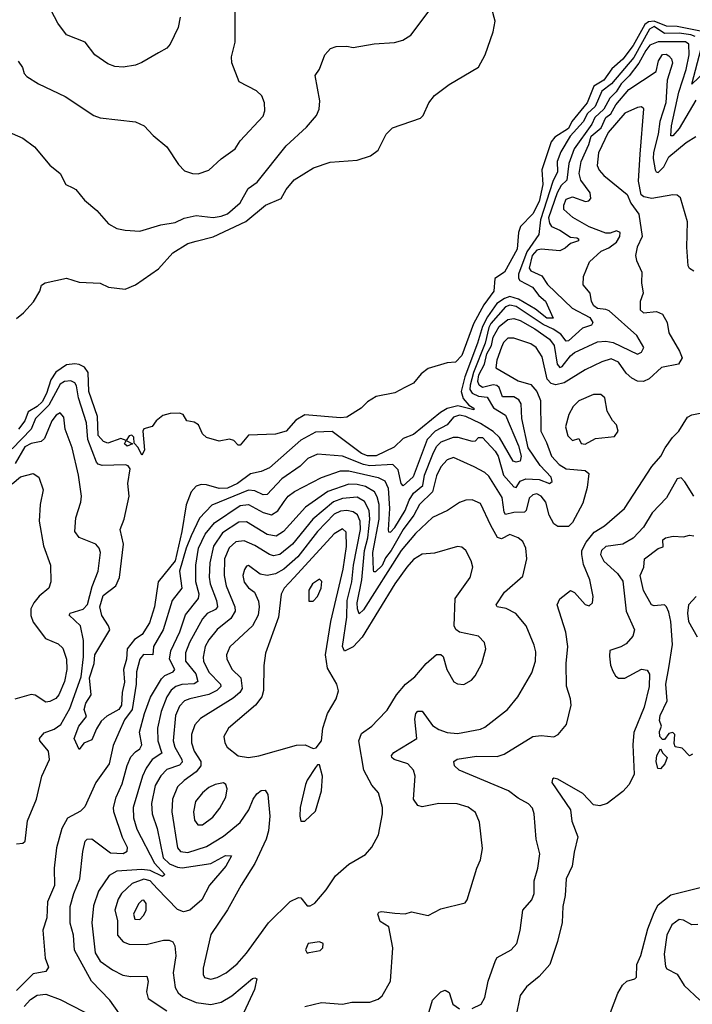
# Model space of a CAD drawing. Extents: x 1268547 to 1425625, y 515768 to 616754.
# Tile 182 of 256: x 1332861 to 1336078, y 605305 to 610012. Entities that reach past the tile are written whole.
import ezdxf

# ---------------------------------------------------------------- set-up
doc = ezdxf.new("R2010")
doc.units = 0

msp = doc.modelspace()

# ---------------------------------------------------------------- linework, layer by layer
at = {"layer": '0CON10XD'}
for points in [[(1332845, 608584.2), (1332879.2, 608610.8), (1332926.8, 608663.2), (1332956.7, 608715), (1332965, 608742.5), (1332982.5, 608755), (1333085, 608776), (1333145, 608756.7), (1333245, 608752), (1333285, 608733.8), (1333365, 608724.6), (1333415.2, 608744.8), (1333525, 608820.7), (1333592.8, 608897.2), (1333665, 608942), (1333705, 608953.1), (1333786, 608974), (1333942.4, 609047.6), (1334036.2, 609125), (1334111.9, 609158.1), (1334135, 609200), (1334173.3, 609246.7), (1334266.7, 609303.3), (1334345, 609330.9), (1334475, 609340.9), (1334539.2, 609360.8), (1334575, 609388), (1334613.1, 609465), (1334644, 609496), (1334778.1, 609541.9), (1334790, 609555), (1334817.6, 609615), (1334845, 609650), (1334915, 609702.7), (1335055.4, 609784.6), (1335087.8, 609845), (1335126.1, 609955), (1335135.4, 610005), (1335103.5, 610125)], [(1332785, 609486.2), (1332875, 609446), (1332931.2, 609405), (1333005, 609316.2), (1333055, 609276.7), (1333082, 609225), (1333115, 609208.6), (1333129.8, 609199.8), (1333170, 609150), (1333229.7, 609099.7), (1333285, 609035.8), (1333325, 609014.3), (1333365, 609005.6), (1333435, 609001.9), (1333535, 609032.2), (1333605, 609043.5), (1333647.1, 609062.9), (1333705, 609076), (1333786.1, 609066.1), (1333825, 609072.2), (1333855, 609084.7), (1333915, 609137.5), (1333954.2, 609205.8), (1333996.7, 609235), (1334135, 609408.5), (1334231.9, 609498.1), (1334280, 609555), (1334292.9, 609585), (1334295.6, 609625), (1334273.8, 609745), (1334294.3, 609775.7), (1334320, 609845), (1334335, 609860), (1334347.5, 609875), (1334375, 609884), (1334425, 609885.8), (1334455, 609878.8), (1334556.2, 609896.2), (1334653.3, 609903.3), (1334692.5, 609915), (1334732.3, 609937.7), (1334839, 610081)], [(1332853.8, 609813.8), (1332873.6, 609783.6), (1332882.2, 609755), (1332895, 609740), (1332950, 609705), (1333078, 609645), (1333215, 609554.4), (1333245, 609543.1), (1333415, 609524), (1333456.7, 609505), (1333498.6, 609458.6), (1333565, 609403.8), (1333620.2, 609320.2), (1333649.2, 609289.2), (1333686.8, 609276.8), (1333715, 609275.6), (1333765, 609292.2), (1333825, 609347.8), (1333891.2, 609395), (1333915, 609433.3), (1334025, 609551.2), (1334033.9, 609576.1), (1334031.2, 609615), (1334018.8, 609648.8), (1333992.7, 609672.7), (1333910, 609715), (1333875.9, 609805.9), (1333874.2, 609835), (1333892, 609905), (1333892.1, 610077.9)], [(1333628.9, 610025), (1333619.4, 609975), (1333580.8, 609895), (1333564.3, 609875.7), (1333525, 609854.2), (1333445, 609806.9), (1333415, 609795.6), (1333355, 609785.8), (1333315, 609789.2), (1333281.7, 609801.7), (1333220, 609845), (1333173.3, 609905), (1333085, 609940), (1333043.5, 609995), (1332995.8, 610085.8)], [(1336116.8, 609956.8), (1336005, 609979.2), (1335955, 609981.9), (1335895, 610004.7), (1335868, 610002), (1335850.1, 609989.9), (1335795, 609888.4), (1335745, 609824.3), (1335693.2, 609776.8), (1335655, 609723.7), (1335606.2, 609693.8), (1335575.1, 609615), (1335559, 609595), (1335501.1, 609525), (1335485, 609492.6), (1335419.9, 609450.1), (1335402.4, 609427.6), (1335358.3, 609295), (1335362.5, 609225), (1335345, 609143.8), (1335315, 609083.9), (1335255.8, 609024.2), (1335246.9, 608995), (1335240.9, 608915), (1335180, 608805), (1335134, 608775), (1335128.8, 608715), (1335081.5, 608648.5), (1335031.9, 608558.1), (1334975, 608406.5), (1334945, 608375.6), (1334905, 608371.4), (1334815, 608344.2), (1334781.4, 608318.6), (1334745, 608273.8), (1334703.3, 608253.3)], [(1336091.9, 609931.9), (1336070.4, 609940.4), (1336015, 609948.7), (1335945, 609945.9), (1335895, 609979.8), (1335873.1, 609966.9), (1335798.1, 609831.9), (1335691.8, 609705), (1335645, 609670.7), (1335612.8, 609597.2), (1335576.1, 609563.9), (1335556.5, 609523.5), (1335494.2, 609455), (1335449.4, 609380.6), (1335431.3, 609335), (1335432.8, 609285), (1335410.6, 609239.4), (1335351.5, 609055), (1335343.8, 608985), (1335286.8, 608903.2), (1335246.2, 608795), (1335245.8, 608775.8), (1335252.6, 608765), (1335314.1, 608734.1), (1335343.8, 608693.8), (1335375, 608666.4), (1335412.5, 608585), (1335382.4, 608585), (1335327.7, 608627.7), (1335246.2, 608676.2), (1335205, 608688.2), (1335180.1, 608679.9), (1335142.6, 608655), (1335097.9, 608592.2), (1335075, 608545.6), (1335050.7, 608465), (1334989.7, 608305), (1334971.9, 608235), (1334981.4, 608201.4), (1335009.7, 608169.7), (1335033.1, 608155), (1335032.5, 608147.5), (1334956, 608166), (1334905, 608153.9), (1334873.6, 608135), (1334745, 608028.5), (1334695, 608009.4), (1334651.8, 607968.2), (1334565, 607927.3), (1334525, 607927.6), (1334495, 607938.1), (1334355, 608044), (1334275, 608040.2), (1334205, 608001.9), (1334055, 607869.1), (1334015, 607851.8), (1333965, 607840.6), (1333903, 607795), (1333855, 607772.8), (1333815, 607770.6), (1333755, 607788.9), (1333729.5, 607790.5), (1333705, 607781.8), (1333681.6, 607755), (1333656.9, 607693.1), (1333636.7, 607565), (1333604.3, 607425), (1333522.9, 607325), (1333506.2, 607205), (1333481, 607129), (1333446.9, 607073.1), (1333410.3, 607049.7), (1333374.2, 607005), (1333372, 606955), (1333357.1, 606905), (1333362.2, 606845), (1333350.4, 606795), (1333348.1, 606735), (1333335, 606714.7), (1333277.8, 606682.2), (1333250.9, 606659.1), (1333228.7, 606621.3), (1333205, 606568.6), (1333166.9, 606553.1), (1333145, 606523.3), (1333121.9, 606575), (1333143.3, 606635), (1333179.7, 606680.3), (1333169.4, 606715), (1333176.4, 606745), (1333202.6, 606785), (1333194.9, 606865), (1333217.2, 606935), (1333220.3, 606975), (1333291.3, 607095), (1333286, 607115), (1333254.1, 607164.1), (1333244.7, 607205), (1333260.6, 607259.4), (1333319.8, 607305), (1333338, 607345), (1333357.1, 607505), (1333340.9, 607575), (1333360.4, 607625), (1333384.2, 607735), (1333378, 607795), (1333388.8, 607865), (1333379.9, 607879.9), (1333366.6, 607883.4), (1333255, 607880.6), (1333236.6, 607886.6), (1333227.5, 607897.5), (1333186.6, 608005), (1333180.3, 608085), (1333142.5, 608205), (1333132.3, 608262.3), (1333125, 608276.2), (1333105, 608286.2), (1333075, 608282.6), (1333055, 608270.2), (1333000.6, 608169.4), (1332935.9, 608105), (1332915.8, 608055), (1332825, 607961)], [(1336095, 609627.3), (1336015, 609492.2), (1335985, 609457.3), (1335975, 609457.5), (1335978.3, 609505), (1336013.5, 609666.5), (1336049.2, 609775), (1336062.5, 609845), (1336060.8, 609895), (1336045, 609906.8), (1335915, 609906.4), (1335875, 609890.5), (1335855, 609865.8), (1335822.2, 609805), (1335775.9, 609744.1), (1335737.3, 609705), (1335713, 609667), (1335682.9, 609637.1), (1335654.3, 609585), (1335611.7, 609545), (1335597, 609513), (1335513.5, 609395), (1335486.8, 609325), (1335478, 609245), (1335450.6, 609219.4), (1335431.9, 609185), (1335390.4, 609065), (1335395, 609040), (1335405, 609023.8), (1335445, 609005.6), (1335495, 608972.5), (1335525, 608970), (1335534.3, 608965), (1335532.9, 608955), (1335495, 608942.9), (1335470.4, 608919.6), (1335445, 608907.5), (1335355, 608914.8), (1335335, 608910), (1335312.1, 608885), (1335298.1, 608825), (1335305, 608812.1), (1335357.5, 608787.5), (1335385.7, 608745.7), (1335502.6, 608632.6), (1335588.3, 608588.3), (1335602.1, 608565), (1335595, 608551.9), (1335553.2, 608536.8), (1335485, 608476.2), (1335475, 608475.3), (1335448.8, 608508.8), (1335412.4, 608532.4), (1335364.8, 608554.8), (1335235, 608640.8), (1335205, 608647.8), (1335185, 608639.3), (1335115, 608560.4), (1335105, 608541), (1335086.5, 608465), (1335031.2, 608325), (1335014.6, 608265), (1335014, 608244), (1335025, 608226.6), (1335055, 608212), (1335096.9, 608206.9), (1335126.8, 608156.8), (1335185, 608120.8), (1335246, 607975), (1335259, 607925), (1335255, 607902.2), (1335235, 607896.7), (1335221.6, 607901.6), (1335155.5, 608015.5), (1335125, 608043.9), (1335065, 608082.2), (1334995, 608115.5), (1334965, 608122), (1334935, 608111.2), (1334905.7, 608075), (1334848, 608045), (1334809.2, 608005), (1334742.6, 607827.4), (1334695, 607783.5), (1334685.3, 607795.3), (1334670.8, 607860.8), (1334645.2, 607885.2), (1334535, 607878.7), (1334505, 607885.1), (1334405, 607925.5), (1334284.6, 607934.6), (1334239.1, 607915), (1334201.5, 607878.5), (1334115, 607816.7), (1334045, 607742.2), (1334025, 607740.7), (1333985, 607760), (1333955, 607763.2), (1333779, 607691), (1333721.2, 607628.8), (1333680.3, 607545), (1333656.2, 607485), (1333625.2, 607375), (1333636.6, 607295), (1333590.5, 607235), (1333547, 607095), (1333501, 607015), (1333497.3, 606975), (1333453.3, 606976.8), (1333435, 606955.6), (1333418.8, 606895), (1333418.3, 606835), (1333399.4, 606715), (1333362.1, 606665), (1333334.8, 606605), (1333308, 606542), (1333288, 606455), (1333224.2, 606365), (1333171.7, 606248.3), (1333152.3, 606227.8), (1333089.1, 606195), (1333062, 606145), (1333037.3, 606052.7), (1333026.1, 605955), (1333026.5, 605873.5), (1332993.6, 605795), (1332991.1, 605718.9), (1332971.5, 605658.5), (1332982.9, 605525), (1332998.1, 605481.9), (1332985, 605461.5), (1332925, 605450), (1332845, 605371.4)], [(1336175, 609798.1), (1336075, 609704.5), (1336119.9, 609875)], [(1334125, 607708.2), (1334145.4, 607735), (1334175, 607755.8), (1334305, 607824.2), (1334394.8, 607855.1), (1334435.2, 607854.8), (1334575, 607823.9), (1334606.9, 607806.9), (1334623.3, 607773.3), (1334629, 607675), (1334623.1, 607573.1), (1334625, 607564.4), (1334635, 607562.9), (1334655, 607584.7), (1334705.1, 607665), (1334724.1, 607715), (1334745, 607748.3), (1334788.2, 607785), (1334796.2, 607835), (1334836.3, 607935), (1334855, 607971.4), (1334876.4, 607993.6), (1334935, 608016.8), (1334956.3, 608016.3), (1335025, 607996.7), (1335040.6, 607999.4), (1335055.6, 608014.4), (1335075, 608014.4), (1335135, 607949.1), (1335148.9, 607925), (1335174.9, 607834.9), (1335225, 607778.5), (1335235, 607775.5), (1335255, 607806.6), (1335282.3, 607817.7), (1335345, 607813.8), (1335395, 607795.3), (1335407.8, 607805), (1335402.4, 607825), (1335350.4, 607880.4), (1335292.8, 607965), (1335262, 608105), (1335258.6, 608175), (1335248.8, 608195), (1335225, 608209.1), (1335169.9, 608209.9), (1335153.9, 608253.9), (1335143.2, 608263.2), (1335125, 608266), (1335075, 608254.6), (1335057.8, 608265), (1335052.2, 608282.2), (1335057.6, 608315), (1335083.3, 608365), (1335095.6, 608415), (1335116.7, 608455), (1335125.4, 608495), (1335154.8, 608545.2), (1335195, 608578.4), (1335225, 608583), (1335255, 608574), (1335325, 608534.2), (1335394.3, 608484.3), (1335416.7, 608455), (1335431.2, 608365), (1335445, 608349.6), (1335455.5, 608354.5), (1335495, 608405.2), (1335515, 608421.3), (1335625, 608472), (1335665, 608475.2), (1335699.3, 608469.3), (1335815, 608412.8), (1335835, 608422.2), (1335845.5, 608445), (1335812.8, 608502.8), (1335679.8, 608619.8), (1335665, 608627.5), (1335625, 608631.7), (1335606.2, 608645), (1335595.9, 608665), (1335589.4, 608705), (1335555.6, 608745), (1335557.5, 608785), (1335586.5, 608855), (1335641.9, 608905), (1335678.1, 608921.9), (1335715, 608949.1), (1335730.5, 608975), (1335732.7, 608995), (1335715, 609002.4), (1335685, 608991.6), (1335665, 608991.3), (1335585, 609021.4), (1335506.2, 609066.2), (1335463.3, 609105), (1335462.6, 609125), (1335475, 609153.5), (1335505, 609165.9), (1335567.1, 609142.9), (1335583.4, 609146.6), (1335592.5, 609157.5), (1335588.7, 609185), (1335544.8, 609244.8), (1335536.9, 609276.9), (1335545.5, 609335), (1335583.2, 609415), (1335594.2, 609455), (1335642.3, 609495), (1335663.8, 609545), (1335688, 609562), (1335711.3, 609605), (1335775, 609678.3), (1335904.3, 609765), (1335916.7, 609815), (1335935, 609845.5), (1335952.7, 609847.3), (1335965, 609839.6), (1335978.1, 609825), (1335983.7, 609805), (1335957, 609723), (1335951.3, 609615), (1335922, 609525), (1335915.2, 609465), (1335892, 609378), (1335891.1, 609348.9), (1335900.2, 609295), (1335905, 609284.7), (1335915, 609282.5), (1335941.8, 609308.2), (1335965, 609356.2), (1336048.5, 609425), (1336095, 609454.5)], [(1336085, 608810.8), (1336065, 608822), (1336058.1, 608835), (1336052.1, 608925), (1336054.6, 609045.4), (1336021.2, 609161.2), (1336005, 609173.1), (1335985, 609175.6), (1335885, 609157.8), (1335845.6, 609165.6), (1335833.8, 609175), (1335821.1, 609241.1), (1335829, 609369), (1335845.4, 609585.4), (1335835.4, 609595.4), (1335815, 609592.1), (1335755, 609564.7), (1335675, 609473), (1335628.9, 609375), (1335622.9, 609315), (1335632.8, 609292.8), (1335655, 609267.7), (1335766.8, 609176.8), (1335784, 609135), (1335821.8, 609081.8), (1335837.9, 608975), (1335814.6, 608925), (1335805.4, 608885), (1335810.5, 608860.5), (1335836.2, 608805), (1335835.4, 608755), (1335843.3, 608705), (1335828.1, 608665), (1335828.6, 608625), (1335845, 608610.6), (1335906.6, 608616.6), (1335934.6, 608604.6), (1335957.8, 608565), (1335965.8, 608515), (1336017.3, 608427.3), (1336029.4, 608395), (1336012.5, 608365), (1335929.8, 608350.2), (1335871.8, 608295), (1335845, 608281.8), (1335815, 608283.8), (1335788.3, 608298.3), (1335762.2, 608322.2), (1335725, 608374.6), (1335690.5, 608390.5), (1335645, 608376.6), (1335565, 608337.6), (1335465, 608275.8), (1335425, 608267.1), (1335403.4, 608273.4), (1335384.2, 608294.2), (1335360.3, 608400.3), (1335331.6, 608445), (1335305, 608463.3), (1335225, 608490.3), (1335195, 608489.6), (1335175, 608468.2), (1335165, 608446.2), (1335142.4, 608385), (1335137.9, 608347.9), (1335245, 608285.4), (1335305, 608267.5), (1335334.7, 608234.7), (1335351.2, 608191.2), (1335353.6, 608045), (1335381.1, 607991.1), (1335403.8, 607925), (1335440.8, 607885), (1335475, 607864.3), (1335565, 607856.7), (1335582.4, 607842.4), (1335575.3, 607775), (1335555, 607701.2), (1335505, 607608.8), (1335485, 607590), (1335435, 607589.2), (1335415, 607602), (1335393.6, 607643.6), (1335378, 607705), (1335355.4, 607735), (1335335, 607744.7), (1335315, 607740.7), (1335297.5, 607725), (1335283.5, 607666.5), (1335275, 607657.3), (1335225, 607655.9), (1335185, 607646.7), (1335178.3, 607658.3), (1335168.2, 607728.2), (1335105, 607829.3), (1335085, 607847.1), (1335035, 607874.6), (1334935, 607919.1), (1334905, 607908.7), (1334875, 607873.8), (1334855, 607832.2), (1334834.8, 607755)], [(1334703.3, 608253.3), (1334655, 608228.8), (1334565, 608210.8), (1334524.5, 608185.5), (1334493.8, 608155), (1334425, 608112.5), (1334395, 608109.5), (1334225, 608122.5), (1334181.8, 608098.2), (1334135, 608045.6), (1334085, 608031.4), (1333955, 608026.7), (1333915, 607977.5), (1333905, 607977.5), (1333885, 608000), (1333865, 608007.5), (1333815, 607996.7), (1333754.1, 608014.1), (1333735, 608032.5), (1333715.9, 608075.9), (1333695, 608087.5), (1333660, 608095), (1333642.5, 608125), (1333625, 608131.2), (1333580.5, 608129.5), (1333545, 608120), (1333513.3, 608095), (1333495, 608067.5), (1333455, 608056.2), (1333450, 608045), (1333458.1, 607955), (1333445, 607930), (1333427, 607967), (1333407.5, 607987.5), (1333407.1, 608017.1), (1333396.4, 608026.4), (1333385, 608022.5), (1333370, 608000), (1333400, 607985), (1333375, 607973.3), (1333362.5, 607985), (1333370, 608000), (1333345, 608010), (1333281.7, 607988.3), (1333262, 607995), (1333236.7, 608025), (1333232.5, 608115), (1333191.5, 608235), (1333188.3, 608325), (1333170.3, 608350.3), (1333145, 608363.6), (1333125, 608367.3), (1333085, 608361.6), (1333032.9, 608327.1), (1333009, 608291), (1332989.6, 608225), (1332967.4, 608185), (1332945, 608162.7), (1332901.8, 608138.2), (1332885, 608093.9), (1332855, 608054.4)], [(1335565, 607982.9), (1335615, 608010), (1335705, 608020), (1335723.3, 608045), (1335715.9, 608075.9), (1335696.7, 608096.7), (1335671.1, 608141.1), (1335658.9, 608205), (1335640.9, 608220.9), (1335605, 608220), (1335535, 608189.6), (1335507.5, 608162.5), (1335486.9, 608125), (1335471.3, 608065), (1335482.6, 608022.6), (1335505, 608000.6), (1335535, 608010), (1335545.6, 607985.6), (1335565, 607982.9)], [(1332845, 606071.4), (1332875, 606075.6), (1332886.2, 606085), (1332898.5, 606181.5), (1332940.8, 606285), (1332967.2, 606395), (1333003.3, 606475), (1332997.7, 606515), (1332956.7, 606565), (1332955.6, 606575), (1332977.4, 606602.6), (1333025, 606619.7), (1333057.1, 606642.9), (1333101, 606719), (1333155, 606870), (1333165.6, 606965.6), (1333165.7, 607044.3), (1333151.2, 607115), (1333096.7, 607165), (1333102, 607175), (1333165, 607193.9), (1333185, 607215.7), (1333206.9, 607303.1), (1333235.9, 607375), (1333246.9, 607465), (1333241.3, 607485), (1333225, 607504.6), (1333145.9, 607535.9), (1333124.8, 607564.8), (1333128.9, 607631.1), (1333153.1, 607705), (1333156.8, 607735), (1333141.6, 607835), (1333110.9, 607965), (1333078.5, 608055), (1333071.4, 608111.4), (1333055, 608132.9), (1333035, 608122.2), (1333014, 608095), (1332980, 608010), (1332963.8, 607996.2), (1332915, 607985.6), (1332885, 607969.6), (1332839, 607891)], [(1335025, 605284.2), (1335068, 605305), (1335085, 605337.5), (1335101.4, 605415), (1335136, 605515), (1335145, 605528), (1335211.2, 605565), (1335238.6, 605595), (1335255, 605657.5), (1335267.8, 605755), (1335310, 605805), (1335320.8, 605835), (1335322.2, 605895), (1335338.9, 605955), (1335348.1, 606025), (1335330.6, 606095), (1335322.2, 606215), (1335312.8, 606242.8), (1335293.8, 606263.8), (1335245, 606290.4), (1335198.9, 606325), (1334962.5, 606425), (1334940, 606445), (1334937.5, 606465), (1334953, 606477), (1335045, 606491.6), (1335145, 606489.1), (1335178.5, 606501.5), (1335315, 606584.5), (1335355, 606590), (1335415, 606584), (1335435.7, 606594.3), (1335476.8, 606643.2), (1335498.6, 606735), (1335495.6, 606765), (1335476.5, 606826.5), (1335474.7, 606935), (1335481.8, 607015), (1335473.6, 607083.6), (1335432.2, 607215), (1335445, 607244.2), (1335495, 607283.3), (1335513.9, 607273.9), (1335565, 607215.8), (1335585, 607210), (1335600, 607225), (1335603.1, 607255), (1335588.1, 607335), (1335557.6, 607407.6), (1335548.9, 607455), (1335550, 607475), (1335570, 607515), (1335608.1, 607561.9), (1335658.2, 607591.8), (1335752.9, 607675), (1335884.2, 607875.8), (1335927.3, 607925), (1335948.1, 607965), (1335983.1, 608015), (1336013.3, 608045), (1336055, 608112), (1336075, 608123.8), (1336115, 608131.2)], [(1332825, 607792.9), (1332865, 607826.1), (1332925, 607842.9), (1332952.5, 607825), (1332972.5, 607765), (1332958.1, 607695), (1332954.4, 607615), (1332975, 607496.7), (1333008.5, 607405), (1333009.6, 607325), (1332999.4, 607295), (1332954, 607256), (1332928.8, 607225), (1332913.2, 607195), (1332913.5, 607163.5), (1332925, 607131.4), (1332983.4, 607053.4), (1333045, 607028.1), (1333067.1, 607007.1), (1333084.1, 606955), (1333086.6, 606905), (1333075, 606847.8), (1333047.5, 606785), (1333032.9, 606767.1), (1333005, 606752.3), (1332985, 606750), (1332935, 606783.5), (1332915, 606786.7), (1332836.9, 606763.1)], [(1334834.8, 607755), (1334773.2, 607695), (1334746.1, 607643.9), (1334695, 607575.6), (1334637.3, 607475), (1334609.8, 607440.2), (1334595, 607402.6), (1334562.4, 607372.4), (1334555, 607371.9), (1334552.4, 607382.4), (1334549.9, 607465), (1334579.6, 607625), (1334579.7, 607695), (1334571.1, 607731.1), (1334558.3, 607755), (1334515, 607780.3), (1334475, 607790.6), (1334435, 607791.9), (1334333.8, 607756.2), (1334228.5, 607681.5), (1334121.8, 607565), (1334086.8, 607543.2), (1334045, 607550.5), (1333945, 607612), (1333909.4, 607610.6), (1333831.3, 607558.7), (1333787.7, 607495), (1333769.5, 607415), (1333767.5, 607347.5), (1333772.1, 607315), (1333802.3, 607235), (1333807.5, 607205), (1333797.8, 607192.2), (1333757, 607173), (1333735, 607148.2), (1333672.2, 607035), (1333653.8, 606985), (1333653, 606945), (1333702.9, 606885), (1333712.5, 606847.5), (1333695, 606837.3), (1333636, 606834), (1333607.9, 606825), (1333585, 606806.8), (1333564.4, 606775), (1333536.7, 606705), (1333520.2, 606625), (1333521.9, 606565), (1333540, 606505), (1333495, 606474.7), (1333465.7, 606434.3), (1333448.5, 606395), (1333404, 606245), (1333404.3, 606195.7), (1333421.6, 606141.6), (1333505, 605979.1), (1333554.5, 605925), (1333543.6, 605916.4), (1333485, 605944.4), (1333445, 605949.2), (1333325, 605941.9), (1333288.9, 605921.1), (1333238.2, 605845), (1333213.2, 605775), (1333206.5, 605695), (1333221.5, 605551.5), (1333245, 605510.9), (1333305, 605469.5), (1333354.2, 605444.2), (1333392.2, 605437.8), (1333468.7, 605438.7), (1333475.9, 605415.9), (1333466.7, 605365), (1333475, 605332.5), (1333563.8, 605273.8)], [(1336085, 607733.5), (1336042.9, 607802.9), (1336025, 607821.5), (1336005, 607817.8), (1335955, 607725.6), (1335885.8, 607654.2), (1335843.7, 607586.3), (1335795, 607532.8), (1335745, 607505.2), (1335665, 607493.5), (1335643, 607475), (1335639.4, 607455), (1335653.9, 607423.9), (1335720.3, 607365), (1335745, 607328.1), (1335761.1, 607185), (1335801.1, 607095), (1335793.1, 607065), (1335761.5, 607028.5), (1335736.5, 607013.5), (1335683.3, 606996.7), (1335681.4, 606968.6), (1335687, 606927), (1335698.3, 606898.3), (1335711.2, 606875), (1335725, 606863.8), (1335755, 606864.3), (1335835, 606907.5), (1335862.5, 606902.5), (1335873.8, 606883.8), (1335871.1, 606825), (1335846.9, 606725), (1335798.8, 606605), (1335793.5, 606545), (1335799.3, 606405), (1335775.9, 606355), (1335745, 606322.8), (1335670, 606265), (1335635, 606253.1), (1335605, 606258), (1335555, 606312.5), (1335435, 606381.9), (1335415, 606385.8), (1335409.4, 606380.6), (1335405.7, 606365), (1335495.3, 606235), (1335501, 606181), (1335530.9, 606105), (1335513, 606033), (1335503.8, 605965), (1335475.3, 605904.7), (1335470.3, 605825), (1335458.3, 605771.7), (1335455, 605696), (1335432.7, 605605), (1335396.2, 605495), (1335345, 605438.1), (1335285, 605387.8), (1335253.8, 605346.2), (1335234.1, 605245)], [(1333338.8, 605258.8), (1333291.1, 605325), (1333203.8, 605415), (1333123.2, 605563.2), (1333118.7, 605635), (1333102.1, 605692.1), (1333102.4, 605772.4), (1333119.2, 605835), (1333147.7, 605905), (1333163.1, 606035), (1333173.9, 606085), (1333182.7, 606095), (1333205.4, 606095.4), (1333295, 606029.6), (1333355, 606026.4), (1333375, 606036.7), (1333376.2, 606055), (1333352.7, 606102.7), (1333310.8, 606225), (1333310, 606245), (1333321.8, 606295), (1333350.9, 606359.1), (1333375, 606446.9), (1333392.6, 606487.4), (1333415, 606511.9), (1333435, 606526.2), (1333445.2, 606544.8), (1333434.4, 606605.6), (1333457.2, 606695), (1333486.5, 606773.5), (1333538.3, 606861.7), (1333555, 606877.6), (1333595.4, 606895), (1333602, 606905), (1333577.2, 606955), (1333584.4, 606995), (1333626.6, 607085), (1333653.7, 607166.3), (1333716.7, 607245), (1333718.4, 607265), (1333703.3, 607325), (1333702.4, 607405), (1333715.8, 607485), (1333747.5, 607552.5), (1333792.5, 607607.5), (1333915, 607689.5), (1333955, 607694.8), (1334026, 607656), (1334065, 607645.7), (1334095, 607664), (1334125, 607708.2)], [(1334225, 605294.1), (1334305, 605313.3), (1334405, 605305.4), (1334450, 605315), (1334535, 605314.3), (1334575, 605329.2), (1334594.2, 605345), (1334634.6, 605415), (1334645.5, 605575), (1334627.1, 605675), (1334585, 605701.4), (1334573.1, 605735), (1334578.8, 605745), (1334591.3, 605748.7), (1334655, 605740), (1334705, 605737.5), (1334735, 605747.1), (1334815, 605730), (1334875, 605761.2), (1334990.8, 605789.2), (1335000.8, 605805), (1335046.7, 605955), (1335064.3, 605995), (1335075, 606050), (1335060, 606175), (1335041.2, 606221.2), (1335005, 606246.9), (1334953.6, 606263.6), (1334865, 606265.6), (1334785, 606249.4), (1334764.7, 606254.7), (1334744.6, 606285), (1334752.7, 606395), (1334744, 606424), (1334717.1, 606455), (1334651.2, 606475), (1334640, 606485), (1334639.4, 606495), (1334650.7, 606509.3), (1334759.5, 606575), (1334751.4, 606668.6), (1334755, 606695.8), (1334765, 606707.1), (1334785, 606705.6), (1334835, 606637.9), (1334865, 606617.9), (1334905, 606604.5), (1334955, 606599.5), (1335065, 606620), (1335085, 606629.4), (1335194.4, 606715), (1335242.9, 606775), (1335310.2, 606889.8), (1335328.2, 606945), (1335329.5, 606989.5), (1335322, 607022), (1335283.8, 607113.8), (1335233.5, 607173.5), (1335187.4, 607197.4), (1335144.7, 607204.7), (1335140, 607215), (1335180, 607275), (1335267.7, 607352.3), (1335286.7, 607435), (1335281.1, 607485), (1335267.7, 607517.7), (1335245, 607535.4), (1335205, 607550.5), (1335165, 607530.9), (1335146.7, 607536.7), (1335114.3, 607594.3), (1335065, 607700), (1335025, 607717.5), (1334995, 607715.6), (1334965, 607703.3), (1334907.1, 607665), (1334835, 607631.5), (1334754.6, 607555.4), (1334685, 607475.2), (1334505, 607191.2), (1334485, 607171.9), (1334475.8, 607195.8), (1334475.1, 607225), (1334497, 607335), (1334509.7, 607475), (1334525.5, 607535), (1334535.5, 607625), (1334532.3, 607665), (1334509.4, 607709.4), (1334475, 607729.2), (1334405, 607723.1), (1334362.3, 607707.7), (1334263.5, 607625), (1334164.9, 607505.1), (1334105, 607455.7), (1334075, 607449.8), (1334055, 607454.7), (1333985, 607498.9), (1333935, 607521.3), (1333895, 607515.8), (1333863.1, 607486.9), (1333840, 607435), (1333838.3, 607355), (1333847.9, 607305), (1333889, 607205), (1333891, 607185), (1333870.2, 607149.8), (1333805, 607097.3), (1333765, 607047.7), (1333747.7, 607015), (1333738.2, 606965), (1333739.2, 606945), (1333765, 606892.7), (1333821.3, 606835), (1333823.4, 606825), (1333804, 606805), (1333765, 606785.5), (1333674.2, 606765.8), (1333649.6, 606755), (1333625, 606729.6), (1333605.9, 606685.9), (1333595.2, 606565), (1333602.7, 606535), (1333636.4, 606475), (1333638.1, 606461.9), (1333625, 606448), (1333565, 606426.7), (1333535, 606396.8), (1333508.7, 606351.3), (1333490.5, 606265), (1333493.8, 606215), (1333518.1, 606145), (1333547.5, 606005), (1333576.6, 605976.6), (1333615, 605960.2), (1333637.5, 605957.5), (1333775, 605977.8), (1333845, 606016.5), (1333873.9, 606013.9), (1333846.4, 605965), (1333768.5, 605875), (1333732.1, 605805), (1333675, 605755.5), (1333645, 605746.5), (1333615, 605757.8), (1333518.8, 605858.8), (1333485.2, 605895.2), (1333455, 605902.5), (1333398.3, 605881.7), (1333348, 605835), (1333332, 605808), (1333315.9, 605755), (1333328.6, 605705), (1333329.2, 605635), (1333355, 605602.8), (1333385, 605592.7), (1333465, 605591.2), (1333549.1, 605610.9), (1333575, 605611.1), (1333592.9, 605602.9), (1333602.7, 605585), (1333607.1, 605537.1), (1333595.3, 605454.7), (1333603.8, 605385), (1333619.1, 605359.1), (1333640.4, 605340.4), (1333705, 605312.7), (1333775, 605304), (1333824.3, 605315), (1333875, 605344.7), (1333975, 605427.5), (1333985, 605431.4), (1333995, 605426.7), (1333983.4, 605375), (1333932.3, 605265)], [(1333775, 605425.3), (1333805, 605432.6), (1333847.5, 605455), (1333900.9, 605499.1), (1333945, 605550), (1334050, 605695), (1334155, 605796.4), (1334195, 605816), (1334205, 605813.8), (1334235, 605776.2), (1334250, 605775), (1334272.3, 605787.7), (1334327.2, 605852.8), (1334371.7, 605918.3), (1334435.4, 605974.6), (1334515, 606020.8), (1334544.4, 606055.6), (1334576.9, 606115), (1334596.4, 606215), (1334595.6, 606245), (1334576.3, 606316.3), (1334545, 606353.3), (1334506.4, 606425), (1334482.2, 606565), (1334495, 606598.8), (1334545.8, 606634.2), (1334574.5, 606665), (1334618.1, 606711.9), (1334663.3, 606785), (1334705.3, 606834.7), (1334750.2, 606869.8), (1334805.3, 606934.7), (1334855, 606977.5), (1334875, 606977.5), (1334887, 606967), (1334903.1, 606905), (1334936.8, 606846.8), (1334955, 606837.1), (1334985, 606834.3), (1335022, 606855), (1335039.4, 606875), (1335070.8, 606935), (1335090, 607005), (1335084, 607035), (1335055.5, 607065.5), (1334965, 607084.4), (1334947.2, 607097.2), (1334938.5, 607115), (1334943.1, 607245), (1335015.7, 607345), (1335027.5, 607395), (1335020.8, 607425), (1334994, 607475), (1334975, 607490.8), (1334955, 607494), (1334845, 607462.5), (1334785, 607456.4), (1334745, 607432), (1334713.2, 607395), (1334655.7, 607315), (1334499.1, 607060.9), (1334455.6, 607014.4), (1334415, 606993.2), (1334405.2, 607015.2), (1334425.7, 607155), (1334427.1, 607235), (1334449.3, 607325), (1334457.5, 607405), (1334490.2, 607575), (1334489.3, 607615), (1334476.7, 607645), (1334455, 607659.6), (1334425, 607666.3), (1334395, 607662.9), (1334365, 607648.4), (1334284.4, 607565), (1334190.4, 607445), (1334124.4, 607385.6), (1334085, 607363.5), (1334045, 607354.7), (1334011.6, 607361.6), (1333955, 607403.5), (1333945, 607398.9), (1333936.3, 607383.7), (1333928.4, 607355), (1333935, 607322.9), (1333955, 607296.7), (1333984.6, 607274.6), (1334002.6, 607232.6), (1334006.8, 607205), (1334001.2, 607165), (1333975, 607113.8), (1333865.7, 607014.3), (1333850, 606975), (1333852.1, 606955), (1333876.2, 606905), (1333918.9, 606865), (1333924.8, 606815), (1333913.6, 606795), (1333881.9, 606768.1), (1333725, 606671.8), (1333699.2, 606640.8), (1333683.2, 606595), (1333682.4, 606555), (1333695.2, 606515), (1333726.8, 606465), (1333727.6, 606445), (1333705, 606415.7), (1333646.7, 606375), (1333616.2, 606343.8), (1333590.8, 606285), (1333588.9, 606225), (1333615, 606053.1), (1333630, 606035), (1333665, 606030.6), (1333755, 606059.7), (1333835, 606109.3), (1333915, 606173.6), (1333956.6, 606235), (1333976.7, 606285), (1333995, 606311.5), (1334015, 606326.4), (1334035, 606329.2), (1334047.3, 606307.3), (1334057.5, 606205), (1334050.6, 606135), (1334039.7, 606095), (1333985, 605977.5), (1333919.7, 605875), (1333854, 605756), (1333775, 605639.2), (1333737.9, 605477.9), (1333737.5, 605447.5), (1333745, 605432.7), (1333775, 605425.3)], [(1333955, 606485.6), (1334005, 606493.5), (1334185, 606544.4), (1334225.8, 606545.8), (1334265, 606527.5), (1334279.3, 606530.7), (1334303.8, 606565), (1334311.4, 606625), (1334333.3, 606695), (1334374.3, 606765.7), (1334386.1, 606803.9), (1334378, 606835), (1334332.2, 606912.2), (1334322.8, 606975), (1334348.8, 607135), (1334407.7, 607385), (1334424.4, 607494.4), (1334421.9, 607561.9), (1334405, 607578.2), (1334365, 607554), (1334174, 607346), (1334125.2, 607295), (1334111.4, 607265), (1334098.9, 607155), (1334036.7, 606983.3), (1334028.5, 606925), (1334026.7, 606805), (1334019.2, 606775), (1333989.1, 606735), (1333860, 606625), (1333837.1, 606585), (1333841.4, 606555), (1333852.5, 606535), (1333905, 606492), (1333955, 606485.6)], [(1336079.3, 606500.7), (1336065, 606492.5), (1336028.9, 606528.9), (1335996.6, 606536.6), (1335991.5, 606551.5), (1335994, 606595), (1335985, 606604), (1335965, 606598.8), (1335945, 606570.8), (1335935, 606570.8), (1335922.7, 606585), (1335920.9, 606609.1), (1335930, 606635), (1335921.2, 606661.2), (1335923.5, 606685), (1335956.9, 606755), (1335952, 606835), (1335965, 606913.3), (1335983.1, 607025), (1335974.8, 607135.2), (1335965, 607179.4), (1335955, 607205.7), (1335945, 607214.5), (1335895, 607210.6), (1335883.3, 607215), (1335845, 607283.3), (1335828.9, 607355), (1335846.2, 607395), (1335850, 607435), (1335915, 607483.3), (1335938.3, 607491.7), (1335937.5, 607525), (1335950, 607535), (1335987, 607543), (1336035, 607540), (1336065, 607548), (1336085, 607544.2)], [(1334265, 607232), (1334285.6, 607255), (1334302.9, 607295), (1334305.6, 607325.6), (1334295, 607338), (1334261.4, 607315), (1334243.5, 607285), (1334242.9, 607232.9), (1334265, 607232)], [(1336095.8, 607255), (1336059.7, 607215), (1336055.2, 607175), (1336060, 607135), (1336101.3, 607061.3)], [(1335925, 606431.4), (1335912.7, 606432.7), (1335904.7, 606465), (1335908.5, 606495), (1335925, 606526.7), (1335936.2, 606505), (1335957.5, 606485), (1335946.2, 606453.8), (1335925, 606431.4)], [(1334225, 606180), (1334275, 606228.8), (1334304.4, 606325), (1334308.9, 606395), (1334295, 606450), (1334285, 606450), (1334275, 606437.5), (1334235, 606376.2), (1334228.1, 606355), (1334202.5, 606245), (1334200, 606205), (1334205, 606180), (1334225, 606180)], [(1333712.1, 606162.1), (1333735, 606162.3), (1333785, 606199.2), (1333817.9, 606242.1), (1333846.6, 606295), (1333853.8, 606335), (1333847.1, 606355), (1333835, 606364.3), (1333795, 606356.4), (1333765, 606341.2), (1333734.3, 606315.7), (1333702.3, 606275), (1333691.8, 606225), (1333697.5, 606185), (1333712.1, 606162.1)], [(1335686.3, 605265), (1335721.8, 605358.2), (1335743.7, 605396.3), (1335765, 605415.9), (1335803.4, 605426.6), (1335810.6, 605435), (1335812.7, 605495), (1335831.9, 605538.1), (1335865.2, 605665), (1335895, 605743.8), (1335915, 605779.7), (1335975, 605829), (1336115, 605863.1)], [(1333435, 605709.6), (1333455, 605730.5), (1333465.2, 605755), (1333465, 605786.7), (1333455, 605803.1), (1333445, 605801.5), (1333428.5, 605785), (1333405.4, 605735), (1333411.1, 605711.1), (1333435, 605709.6)], [(1336105, 605686.4), (1336075, 605685.5), (1336035, 605706.9), (1336015, 605710), (1335980.5, 605685), (1335956.2, 605635), (1335942.7, 605545), (1335949.4, 605485), (1335956.2, 605475), (1336005, 605448.9), (1336039.1, 605395), (1336114.3, 605325)], [(1334235, 605550), (1334245, 605552.5), (1334298.3, 605561.7), (1334310, 605575), (1334312.5, 605595), (1334295, 605603.3), (1334240, 605595), (1334227.5, 605565), (1334235, 605550)], [(1332882.4, 605295), (1332911.7, 605328.3), (1332945, 605349.2), (1332985, 605353.8), (1333055, 605328.4), (1333225, 605240)], [(1334800, 605205), (1334834.4, 605325), (1334875, 605364.3), (1334895, 605372.9), (1334915, 605361.2), (1334932.9, 605305), (1334965, 605282.9)]]:
    msp.add_lwpolyline(points, dxfattribs=at)

doc.saveas('drawing.dxf')
